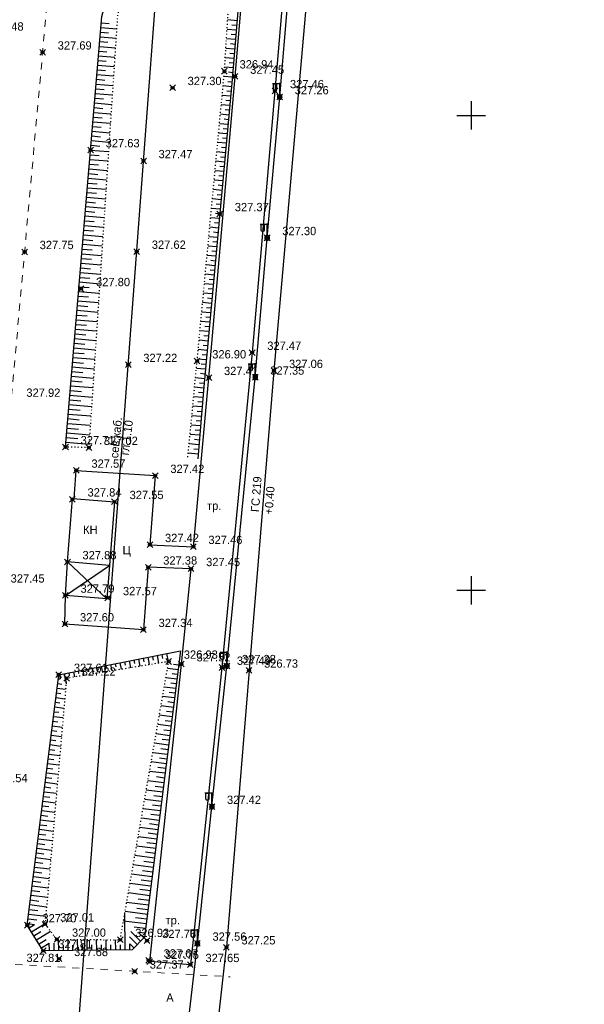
# Model space of a CAD drawing. Header units: metres. Extents: x 705573 to 711566, y 4301675 to 4311183.
# Tile 244 of 256: x 708331 to 708390, y 4310588 to 4310691. Entities that reach past the tile are written whole.
import ezdxf

# ---------------------------------------------------------------- set-up
doc = ezdxf.new("R2010")
doc.units = ezdxf.units.M
doc.header["$LTSCALE"] = 0.5
doc.header["$PDMODE"] = 35
doc.header["$PDSIZE"] = 0.3
for name, pattern in [('Auto_Street_NotBorder_Line_m1', [3, 1.5, -1.5]), ('ДОРОГИ_СТРОЯЩ', [9, 8, -1]), ('Контура низ откосов  Штриховая 0.1-0.5 - - - - - - -', [0.6, 0.1, -0.5])]:
    doc.linetypes.add(name, pattern=pattern)
for name, color, linetype in [('(001) Сетка', 92, 'Continuous'), ('(004) Точки рельефа', 7, 'Continuous'), ('(007) Здания', 7, 'Continuous'), ('(013) Газ', 30, 'ИК_Газопровод -------г--------'), ('(016) Кабель', 1, 'Continuous'), ('(019) Связь', 3, 'ИК_КАБ_СВЯЗИ'), ('(022) Возд. Линии', 7, 'Continuous'), ('(025) Дорога', 7, 'Continuous'), ('(035) Откосы', 7, 'Continuous')]:
    doc.layers.add(name, color=color, linetype=linetype)
doc.layers.add('AUTO#_ROADS_EXIST_L', color=7, linetype='Continuous', lineweight=15, true_color=0x000000)
doc.styles.add('BM-431', font='txt')
doc.styles.add('D-431', font='txt')
doc.styles.add('P-131', font='txt')
doc.styles.get("Standard").update_dxf_attribs({"font": 'times.ttf'})
doc.linetypes.add('GAZ_VOZDUSH', pattern='A,1,-2,["~",Standard,S=3,R=0,X=-1.5,Y=-1.5],-1,10', length=14)
doc.linetypes.add('ИК_Газопровод -------г--------', pattern='A,9,-0.6,["Г",Standard,S=1.2,R=0,X=0,Y=-0.6],-1.2', length=10.8)
doc.linetypes.add('ИК_КАБ_СВЯЗИ', pattern='A,4,["o",Standard,S=0.5,R=0,X=0,Y=-0.125],4,-2', length=10)
doc.linetypes.add('ИК_Э_КАБ_НН', pattern='A,8,-2,["<",Standard,S=1,R=0,X=0,Y=-0.5],8,[">",Standard,S=1,R=0,X=-0.5,Y=-0.5],-2', length=20)

# ---------------------------------------------------------------- blocks, each defined once
blk = doc.blocks.new('f')
at = {"layer": '(022) Возд. Линии'}
for points in [[(0, 0.25), (0, 1.5)], [(0, 1.4), (0.75, 1.4)]]:
    blk.add_lwpolyline(points, dxfattribs=at)
blk.add_lwpolyline([(0.4875, 0.65), (0.4875, 0.65, 0.41421356), (0.65, 0.8125), (0.65, 1.4), (0.325, 1.4), (0.325, 0.8125, 0.41421356)], format="xyb", close=True, dxfattribs=at)
blk.add_circle((0, 0), 0.25, dxfattribs=at)
blk = doc.blocks.new('Setka')
at = {"layer": '(001) Сетка'}
for p, q in [((0, 1.5), (0, -1.5)), ((-1.5, 0), (1.5, 0))]:
    blk.add_line(p, q, dxfattribs=at)

msp = doc.modelspace()

# ---------------------------------------------------------------- linework, layer by layer
at = {"layer": '(007) Здания', "elevation": 327.88}
msp.add_lwpolyline([(708335.94, 4310634.38), (708336.47, 4310641.07), (708340.89, 4310640.72), (708340.36, 4310634.02)], close=True, dxfattribs=at)
msp.add_lwpolyline([(708340.36, 4310634.02), (708340.08, 4310630.51), (708335.72, 4310630.86), (708335.94, 4310634.38)], dxfattribs=at)
at = {"layer": '(007) Здания', "flags": 128}
for points, elevation in [([(708335.94, 4310634.38), (708340.08, 4310630.51)], 327.88), ([(708335.72, 4310630.86), (708340.36, 4310634.02)], 327.79)]:
    msp.add_lwpolyline(points, dxfattribs=dict(at, elevation=elevation))
at = {"layer": '(013) Газ', "linetype": 'GAZ_VOZDUSH', "flags": 128}
for points, elevation in [([(708376.83, 4310867.9), (708372.18, 4310816.33), (708369.11, 4310779.51), (708366.43, 4310752.96), (708363.77, 4310723.79), (708357.68, 4310654.51), (708355.06, 4310622.97), (708352.68, 4310593.82)], 326.86), ([(708293.17, 4309888.33), (708293.43, 4309892.82), (708297.72, 4309952.74), (708299.67, 4309975.35), (708302.24, 4310005.24), (708309.53, 4310099.74), (708316.08, 4310172.22), (708316.82, 4310184.22), (708322.06, 4310238.18), (708325.31, 4310270.62), (708325.82, 4310282.59), (708330.36, 4310335.87), (708333.8, 4310369.81), (708336.8, 4310397.69), (708339.73, 4310444.65), (708351.36, 4310581.81), (708352.68, 4310593.82)], 325.11)]:
    msp.add_lwpolyline(points, dxfattribs=dict(at, elevation=elevation))
at = {"layer": '(016) Кабель', "linetype": 'ИК_Э_КАБ_НН', "elevation": 326.89, "flags": 128}
msp.add_lwpolyline([(708249.98, 4309448.25), (708250.82, 4309461.23), (708251.56, 4309472.59), (708252.37, 4309485.22), (708253.05, 4309496.01), (708253.79, 4309508.81), (708254.64, 4309521.64), (708255.64, 4309538.1), (708256.6, 4309553.52), (708257.47, 4309567.87), (708258.35, 4309582.75), (708259.41, 4309598.84), (708260.34, 4309614.66), (708261.4, 4309630.44), (708264.54, 4309650.76), (708266.18, 4309665.81), (708267.36, 4309680.25), (708268.37, 4309695.79), (708269.84, 4309708.97), (708271.83, 4309722.11), (708273.67, 4309736.3), (708275.51, 4309750.06), (708277.38, 4309764.17), (708281.75, 4309793.37), (708283.6, 4309807.83), (708285.41, 4309822.08), (708287.07, 4309840.64), (708288.45, 4309855.73), (708289.84, 4309870.63), (708291.18, 4309885.31), (708292.54, 4309900.56), (708294.03, 4309916.06), (708295.51, 4309930.43), (708296.08, 4309944.84), (708297.37, 4309960.08), (708298.66, 4309975.43), (708299.85, 4309990.43), (708301.08, 4310005.49), (708302.33, 4310020.38), (708303.54, 4310035.46), (708306.01, 4310065.8), (708308.44, 4310096.04), (708310.93, 4310126.29), (708314.82, 4310172.2), (708316.07, 4310188.57), (708317.42, 4310204.65), (708318.74, 4310219.74), (708320, 4310234.38), (708321.35, 4310251.4), (708322.65, 4310267.03), (708323.92, 4310281.67), (708325.2, 4310294.86), (708326.52, 4310309.66), (708327.98, 4310325.44), (708329.16, 4310339.64), (708330.36, 4310354.66), (708331.56, 4310369.68), (708332.68, 4310383.86), (708333.9, 4310399.49), (708335.11, 4310414.63), (708336.22, 4310429.52), (708337.47, 4310444.6), (708338.55, 4310458.92), (708339.66, 4310474.15), (708340.94, 4310489.46), (708342.08, 4310504.5), (708343.18, 4310519.21), (708344.31, 4310533.97), (708345.45, 4310549.01), (708346.64, 4310563.7), (708347.81, 4310578.67), (708349.63, 4310594.21), (708351.15, 4310608.62), (708352.72, 4310623.44), (708355.71, 4310653.82), (708356.97, 4310668.51), (708358.29, 4310683.34), (708359.52, 4310698.1), (708360.79, 4310713.24), (708362.12, 4310728.19), (708363.03, 4310739.63), (708364.29, 4310753.04), (708365.8, 4310768.68), (708367.15, 4310784.56), (708368.42, 4310800.66), (708369.71, 4310816.35), (708373.89, 4310867.76)], dxfattribs=at)
at = {"layer": '(019) Связь', "elevation": 325.73, "flags": 128}
msp.add_lwpolyline([(708153.01, 4308571.82), (708156.99, 4308609.51), (708156.99, 4308609.51), (708174.15, 4308666.96), (708174.32, 4308670.73), (708195.36, 4308919.93), (708204.07, 4309029.86), (708218.91, 4309205.25), (708226.16, 4309224.91), (708236.6, 4309425.45), (708237.56, 4309445.94), (708241.53, 4309518.71), (708251.54, 4309611.08), (708253.16, 4309631.29), (708257.43, 4309700.42), (708258.88, 4309712.26), (708269.33, 4309836.62), (708270.39, 4309849.38), (708278.27, 4309932.28), (708280.62, 4309944.7), (708295.32, 4310108.26), (708303.77, 4310173.62), (708303.35, 4310191.01), (708305.19, 4310238.89), (708306.7, 4310249.89), (708308.61, 4310273.09), (708309.89, 4310281.81), (708320.55, 4310401.57), (708321.59, 4310412.94), (708336.89, 4310582.46), (708345.29, 4310694.49), (708346.98, 4310695.56), (708355.08, 4310696.93), (708358.13, 4310696.44)], dxfattribs=at)
at = {"layer": '(025) Дорога', "elevation": 327.42, "flags": 128}
msp.add_lwpolyline([(708336.63, 4310641.06), (708336.87, 4310644.02), (708345.18, 4310643.47), (708344.62, 4310636.19), (708349.2, 4310635.98), (708350.83, 4310653.78), (708353.59, 4310685.5), (708356.02, 4310713.81), (708358.43, 4310741.63), (708362.67, 4310741.36), (708360.32, 4310713.56), (708357.78, 4310683.98), (708355.39, 4310656.43), (708352.2, 4310623.27), (708348.88, 4310591.97), (708344.61, 4310592.3), (708347.94, 4310623.63), (708348.95, 4310633.66), (708344.44, 4310633.82), (708343.94, 4310627.25), (708335.67, 4310627.84), (708335.72, 4310630.86)], dxfattribs=at)
at = {"layer": '(035) Откосы'}
for p, q in [((708339.51, 4310691.15, 327.71), (708340.33, 4310691.08, 327.71)), ((708353.8, 4310691.36), (708352.81, 4310691.45)), ((708339.42, 4310690.16, 327.71), (708340.25, 4310690.09, 327.71)), ((708339.46, 4310690.66, 327.71), (708341.12, 4310690.52, 327.71)), ((708353.71, 4310690.37), (708352.74, 4310690.45)), ((708353.75, 4310690.87), (708353.26, 4310690.91)), ((708339.34, 4310689.17, 327.71), (708340.18, 4310689.1, 327.71)), ((708339.38, 4310689.66, 327.71), (708341.05, 4310689.52, 327.71)), ((708353.63, 4310689.38), (708352.68, 4310689.46)), ((708353.67, 4310689.87), (708353.19, 4310689.91)), ((708339.25, 4310688.17, 327.71), (708340.1, 4310688.1, 327.71)), ((708339.3, 4310688.67, 327.71), (708340.99, 4310688.53, 327.71)), ((708353.55, 4310688.39), (708352.62, 4310688.46)), ((708353.59, 4310688.88), (708353.12, 4310688.92)), ((708339.17, 4310687.18, 327.71), (708340.03, 4310687.11, 327.71)), ((708339.21, 4310687.68, 327.71), (708340.92, 4310687.53, 327.71)), ((708353.47, 4310687.39), (708352.56, 4310687.47)), ((708353.51, 4310687.89), (708353.05, 4310687.93)), ((708339.09, 4310686.19, 327.71), (708339.95, 4310686.12, 327.71)), ((708339.13, 4310686.69, 327.71), (708340.85, 4310686.54, 327.71)), ((708353.38, 4310686.4), (708352.5, 4310686.47)), ((708353.34, 4310685.9), (708352.9, 4310685.94)), ((708353.42, 4310686.9), (708352.98, 4310686.93)), ((708339, 4310685.2, 327.71), (708339.88, 4310685.12, 327.71)), ((708339.04, 4310685.69, 327.71), (708340.79, 4310685.55, 327.71)), ((708353.3, 4310685.41), (708352.42, 4310685.48)), ((708353.26, 4310684.91), (708352.81, 4310684.95)), ((708338.92, 4310684.2, 327.71), (708339.8, 4310684.13, 327.71)), ((708338.96, 4310684.7, 327.71), (708340.72, 4310684.55, 327.71)), ((708353.21, 4310684.42), (708352.32, 4310684.5)), ((708353.17, 4310683.92), (708352.72, 4310683.96)), ((708338.84, 4310683.21, 327.71), (708339.73, 4310683.14, 327.71)), ((708338.88, 4310683.71, 327.71), (708340.66, 4310683.56, 327.71)), ((708353.12, 4310683.42), (708352.23, 4310683.51)), ((708353.08, 4310682.93), (708352.63, 4310682.97)), ((708338.75, 4310682.22, 327.71), (708339.65, 4310682.14, 327.71)), ((708338.79, 4310682.72, 327.71), (708340.59, 4310682.56, 327.71)), ((708353.03, 4310682.43), (708352.14, 4310682.52)), ((708352.98, 4310681.94), (708352.54, 4310681.98)), ((708338.67, 4310681.23, 327.71), (708339.58, 4310681.15, 327.71)), ((708338.71, 4310681.72, 327.71), (708340.52, 4310681.57, 327.71)), ((708352.94, 4310681.44), (708352.04, 4310681.52)), ((708352.89, 4310680.95), (708352.44, 4310680.99)), ((708338.54, 4310679.74, 327.71), (708340.39, 4310679.58, 327.71)), ((708338.58, 4310680.23, 327.71), (708339.5, 4310680.16, 327.71)), ((708338.63, 4310680.73, 327.71), (708340.46, 4310680.58, 327.71)), ((708352.85, 4310680.45), (708351.95, 4310680.53)), ((708352.8, 4310679.95), (708352.35, 4310680)), ((708338.46, 4310678.75, 327.71), (708340.33, 4310678.59, 327.71)), ((708338.5, 4310679.24, 327.71), (708339.43, 4310679.16, 327.71)), ((708352.75, 4310679.46), (708351.86, 4310679.54)), ((708352.71, 4310678.96), (708352.26, 4310679)), ((708338.37, 4310677.75, 327.71), (708340.26, 4310677.59, 327.71)), ((708338.42, 4310678.25, 327.71), (708339.35, 4310678.17, 327.71)), ((708352.66, 4310678.47), (708351.76, 4310678.55)), ((708352.62, 4310677.97), (708352.17, 4310678.01)), ((708338.29, 4310676.76, 327.71), (708340.19, 4310676.6, 327.71)), ((708338.33, 4310677.26, 327.71), (708339.28, 4310677.18, 327.71)), ((708352.57, 4310677.47), (708351.67, 4310677.56)), ((708352.52, 4310676.98), (708352.07, 4310677.02)), ((708338.21, 4310675.77, 327.71), (708340.13, 4310675.61, 327.71)), ((708338.25, 4310676.26, 327.71), (708339.2, 4310676.18, 327.71)), ((708352.39, 4310675.49), (708351.48, 4310675.57)), ((708352.48, 4310676.48), (708351.58, 4310676.57)), ((708352.43, 4310675.99), (708351.98, 4310676.03)), ((708338.12, 4310674.78, 327.71), (708340.06, 4310674.61, 327.71)), ((708338.16, 4310675.27, 327.71), (708339.13, 4310675.19, 327.71)), ((708352.29, 4310674.5), (708351.39, 4310674.58)), ((708352.34, 4310675), (708351.89, 4310675.04)), ((708338.04, 4310673.78, 327.71), (708340, 4310673.62, 327.71)), ((708338.08, 4310674.28, 327.71), (708339.05, 4310674.2, 327.71)), ((708352.2, 4310673.51), (708351.3, 4310673.59)), ((708352.25, 4310674), (708351.8, 4310674.05)), ((708337.96, 4310672.79, 327.71), (708339.93, 4310672.62, 327.71)), ((708338, 4310673.29, 327.71), (708338.98, 4310673.2, 327.71)), ((708352.11, 4310672.52), (708351.2, 4310672.6)), ((708352.16, 4310673.01), (708351.7, 4310673.05)), ((708337.87, 4310671.8, 327.71), (708339.86, 4310671.63, 327.71)), ((708337.91, 4310672.29, 327.71), (708338.9, 4310672.21, 327.71)), ((708352.02, 4310671.52), (708351.11, 4310671.61)), ((708352.06, 4310672.02), (708351.61, 4310672.06)), ((708337.79, 4310670.81, 327.71), (708339.8, 4310670.64, 327.71)), ((708337.83, 4310671.3, 327.71), (708338.83, 4310671.22, 327.71)), ((708351.92, 4310670.53), (708351.02, 4310670.62)), ((708351.97, 4310671.03), (708351.52, 4310671.07)), ((708337.7, 4310669.81, 327.71), (708339.73, 4310669.64, 327.71)), ((708337.75, 4310670.31, 327.71), (708338.75, 4310670.22, 327.71)), ((708351.83, 4310669.54), (708350.92, 4310669.63)), ((708351.88, 4310670.04), (708351.42, 4310670.08)), ((708337.58, 4310668.32, 327.71), (708338.61, 4310668.24, 327.71)), ((708337.62, 4310668.82, 327.71), (708339.66, 4310668.65, 327.71)), ((708337.66, 4310669.32, 327.71), (708338.68, 4310669.23, 327.71)), ((708351.74, 4310668.55), (708350.83, 4310668.63)), ((708351.79, 4310669.04), (708351.33, 4310669.09)), ((708337.49, 4310667.33, 327.71), (708338.53, 4310667.24, 327.71)), ((708337.54, 4310667.83, 327.71), (708339.6, 4310667.65, 327.71)), ((708351.65, 4310667.56), (708350.74, 4310667.64)), ((708351.69, 4310668.05), (708351.24, 4310668.1)), ((708337.41, 4310666.34, 327.71), (708338.46, 4310666.25, 327.71)), ((708337.45, 4310666.84, 327.71), (708339.53, 4310666.66, 327.71)), ((708351.56, 4310666.57), (708350.64, 4310666.65)), ((708351.6, 4310667.06), (708351.15, 4310667.1)), ((708337.33, 4310665.35, 327.71), (708338.38, 4310665.26, 327.71)), ((708337.37, 4310665.84, 327.71), (708339.47, 4310665.67, 327.71)), ((708351.46, 4310665.57), (708350.55, 4310665.66)), ((708351.51, 4310666.07), (708351.05, 4310666.11)), ((708337.24, 4310664.35, 327.71), (708338.31, 4310664.26, 327.71)), ((708337.29, 4310664.85, 327.71), (708339.4, 4310664.67, 327.71)), ((708351.37, 4310664.58), (708350.46, 4310664.67)), ((708351.42, 4310665.08), (708350.96, 4310665.12)), ((708337.16, 4310663.36, 327.71), (708338.23, 4310663.27, 327.71)), ((708337.2, 4310663.86, 327.71), (708339.33, 4310663.68, 327.71)), ((708351.28, 4310663.59), (708350.36, 4310663.68)), ((708351.23, 4310663.09), (708350.77, 4310663.14)), ((708351.33, 4310664.09), (708350.87, 4310664.13)), ((708337.08, 4310662.37, 327.71), (708338.16, 4310662.28, 327.71)), ((708337.12, 4310662.87, 327.71), (708339.27, 4310662.68, 327.71)), ((708351.19, 4310662.6), (708350.27, 4310662.68)), ((708351.14, 4310662.1), (708350.68, 4310662.15)), ((708336.99, 4310661.38, 327.71), (708338.08, 4310661.28, 327.71)), ((708337.03, 4310661.87, 327.71), (708339.2, 4310661.69, 327.71)), ((708351.1, 4310661.61), (708350.17, 4310661.69)), ((708351.05, 4310661.11), (708350.59, 4310661.15)), ((708336.91, 4310660.38, 327.71), (708338.01, 4310660.29, 327.71)), ((708336.95, 4310660.88, 327.71), (708339.14, 4310660.7, 327.71)), ((708351, 4310660.62), (708350.08, 4310660.7)), ((708350.96, 4310660.12), (708350.5, 4310660.16)), ((708336.82, 4310659.39, 327.71), (708337.93, 4310659.3, 327.71)), ((708336.87, 4310659.89, 327.71), (708339.07, 4310659.7, 327.71)), ((708350.91, 4310659.62), (708349.99, 4310659.71)), ((708350.87, 4310659.13), (708350.4, 4310659.17)), ((708336.74, 4310658.4, 327.71), (708337.86, 4310658.3, 327.71)), ((708336.78, 4310658.89, 327.71), (708339, 4310658.71, 327.71)), ((708350.82, 4310658.63), (708349.89, 4310658.72)), ((708350.77, 4310658.14), (708350.31, 4310658.18)), ((708336.61, 4310656.91, 327.71), (708338.87, 4310656.72, 327.71)), ((708336.66, 4310657.41, 327.71), (708337.78, 4310657.31, 327.71)), ((708336.7, 4310657.9, 327.71), (708338.94, 4310657.71, 327.71)), ((708350.73, 4310657.64), (708349.8, 4310657.73)), ((708350.68, 4310657.14), (708350.22, 4310657.19)), ((708336.53, 4310655.92, 327.71), (708338.81, 4310655.73, 327.71)), ((708336.57, 4310656.41, 327.71), (708337.71, 4310656.32, 327.71)), ((708350.64, 4310656.65), (708349.71, 4310656.74)), ((708350.59, 4310656.15), (708350.13, 4310656.2)), ((708336.45, 4310654.92, 327.71), (708338.74, 4310654.73, 327.71)), ((708336.49, 4310655.42, 327.71), (708337.63, 4310655.32, 327.71)), ((708350.54, 4310655.66), (708349.61, 4310655.74)), ((708350.5, 4310655.16), (708350.03, 4310655.2)), ((708336.36, 4310653.93, 327.71), (708338.67, 4310653.74, 327.71)), ((708336.41, 4310654.43, 327.71), (708337.56, 4310654.33, 327.71)), ((708350.45, 4310654.67), (708349.52, 4310654.75)), ((708350.41, 4310654.17), (708349.94, 4310654.21)), ((708336.28, 4310652.94, 327.71), (708338.61, 4310652.74, 327.71)), ((708336.32, 4310653.44, 327.71), (708337.48, 4310653.34, 327.71)), ((708350.27, 4310652.68), (708349.33, 4310652.77)), ((708350.36, 4310653.67), (708349.42, 4310653.76)), ((708350.31, 4310653.18), (708349.84, 4310653.22)), ((708336.2, 4310651.95, 327.71), (708338.54, 4310651.75, 327.71)), ((708336.24, 4310652.44, 327.71), (708337.41, 4310652.34, 327.71)), ((708350.19, 4310651.69), (708349.23, 4310651.77)), ((708350.23, 4310652.19), (708349.75, 4310652.22)), ((708336.11, 4310650.95, 327.71), (708338.48, 4310650.75, 327.71)), ((708336.15, 4310651.45, 327.71), (708337.33, 4310651.35, 327.71)), ((708350.11, 4310650.7), (708349.14, 4310650.77)), ((708350.15, 4310651.19), (708349.67, 4310651.23)), ((708336.03, 4310649.96, 327.71), (708338.41, 4310649.76, 327.71)), ((708336.07, 4310650.46, 327.71), (708337.26, 4310650.36, 327.71)), ((708350.03, 4310649.7), (708349.04, 4310649.78)), ((708350.07, 4310650.2), (708349.58, 4310650.24)), ((708335.94, 4310648.97, 327.71), (708338.34, 4310648.77, 327.71)), ((708335.99, 4310649.47, 327.71), (708337.18, 4310649.36, 327.71)), ((708349.95, 4310648.71), (708348.95, 4310648.79)), ((708349.99, 4310649.21), (708349.49, 4310649.25)), ((708335.86, 4310647.98, 327.71), (708338.28, 4310647.77, 327.71)), ((708335.9, 4310648.47, 327.71), (708337.11, 4310648.37, 327.71)), ((708349.87, 4310647.72), (708348.85, 4310647.8)), ((708349.91, 4310648.21), (708349.4, 4310648.25)), ((708335.78, 4310646.98, 327.71), (708338.21, 4310646.78, 327.71)), ((708335.82, 4310647.48, 327.71), (708337.03, 4310647.38, 327.71)), ((708349.79, 4310646.73), (708348.76, 4310646.81)), ((708349.83, 4310647.22), (708349.32, 4310647.26)), ((708349.71, 4310645.73), (708348.66, 4310645.82)), ((708349.75, 4310646.23), (708349.23, 4310646.27)), ((708341.46, 4310623.77), (708341.6, 4310623.08)), ((708341.95, 4310623.86), (708342.02, 4310623.51)), ((708342.44, 4310623.96), (708342.58, 4310623.24)), ((708342.93, 4310624.06), (708343, 4310623.69)), ((708343.42, 4310624.15), (708343.57, 4310623.4)), ((708343.91, 4310624.25), (708343.99, 4310623.87)), ((708344.4, 4310624.34), (708344.55, 4310623.57)), ((708344.89, 4310624.44), (708344.97, 4310624.04)), ((708345.38, 4310624.53), (708345.54, 4310623.73)), ((708345.87, 4310624.63), (708345.95, 4310624.22)), ((708346.36, 4310624.73), (708346.53, 4310623.89)), ((708336.07, 4310622.72), (708336.12, 4310622.45)), ((708336.56, 4310622.81), (708336.67, 4310622.27)), ((708337.05, 4310622.91), (708337.1, 4310622.63)), ((708337.54, 4310623), (708337.65, 4310622.43)), ((708338.03, 4310623.1), (708338.09, 4310622.8)), ((708338.52, 4310623.19), (708338.64, 4310622.59)), ((708339.01, 4310623.29), (708339.07, 4310622.98)), ((708339.5, 4310623.39), (708339.62, 4310622.75)), ((708339.99, 4310623.48), (708340.05, 4310623.16)), ((708340.48, 4310623.58), (708340.61, 4310622.92)), ((708340.97, 4310623.67), (708341.04, 4310623.34)), ((708347.59, 4310623.03), (708346.47, 4310623.17)), ((708347.65, 4310623.53), (708347.1, 4310623.6)), ((708334.97, 4310622.08), (708335.18, 4310622.06)), ((708335.09, 4310622.52), (708335.18, 4310622.06)), ((708335.58, 4310622.62), (708335.79, 4310621.55)), ((708347.46, 4310622.04), (708346.3, 4310622.19)), ((708347.52, 4310622.54), (708346.96, 4310622.61)), ((708334.84, 4310621.09), (708335.74, 4310620.98)), ((708334.91, 4310621.59), (708335.34, 4310621.53)), ((708347.34, 4310621.05), (708346.13, 4310621.2)), ((708347.28, 4310620.55), (708346.66, 4310620.63)), ((708347.4, 4310621.54), (708346.81, 4310621.62)), ((708334.66, 4310619.61), (708335.13, 4310619.55)), ((708334.72, 4310620.1), (708335.65, 4310619.98)), ((708334.78, 4310620.6), (708335.24, 4310620.54)), ((708347.21, 4310620.06), (708345.96, 4310620.22)), ((708347.15, 4310619.56), (708346.51, 4310619.64)), ((708334.53, 4310618.61), (708335.03, 4310618.55)), ((708334.6, 4310619.11), (708335.57, 4310618.99)), ((708347.09, 4310619.07), (708345.79, 4310619.23)), ((708347.03, 4310618.57), (708346.36, 4310618.65)), ((708334.41, 4310617.62), (708334.92, 4310617.56)), ((708334.47, 4310618.12), (708335.48, 4310617.99)), ((708346.96, 4310618.08), (708345.61, 4310618.25)), ((708346.9, 4310617.58), (708346.21, 4310617.67)), ((708334.28, 4310616.63), (708334.82, 4310616.57)), ((708334.35, 4310617.13), (708335.39, 4310617)), ((708346.84, 4310617.08), (708345.44, 4310617.26)), ((708346.78, 4310616.59), (708346.07, 4310616.68)), ((708334.16, 4310615.64), (708334.71, 4310615.57)), ((708334.22, 4310616.14), (708335.3, 4310616)), ((708346.72, 4310616.09), (708345.27, 4310616.27)), ((708346.65, 4310615.6), (708345.92, 4310615.69)), ((708334.04, 4310614.65), (708334.61, 4310614.58)), ((708334.1, 4310615.15), (708335.22, 4310615)), ((708346.59, 4310615.1), (708345.1, 4310615.29)), ((708346.53, 4310614.61), (708345.77, 4310614.7)), ((708333.91, 4310613.66), (708334.5, 4310613.58)), ((708333.97, 4310614.15), (708335.13, 4310614.01)), ((708346.47, 4310614.11), (708344.93, 4310614.3)), ((708346.41, 4310613.62), (708345.62, 4310613.71)), ((708333.79, 4310612.67), (708334.39, 4310612.59)), ((708333.85, 4310613.16), (708335.04, 4310613.01)), ((708346.22, 4310612.13), (708344.58, 4310612.33)), ((708346.34, 4310613.12), (708344.75, 4310613.32)), ((708346.28, 4310612.62), (708345.47, 4310612.73)), ((708333.66, 4310611.68), (708334.29, 4310611.6)), ((708333.73, 4310612.17), (708334.96, 4310612.02)), ((708346.09, 4310611.14), (708344.41, 4310611.35)), ((708346.16, 4310611.63), (708345.33, 4310611.74)), ((708333.54, 4310610.69), (708334.18, 4310610.6)), ((708333.6, 4310611.18), (708334.87, 4310611.02)), ((708345.97, 4310610.15), (708344.24, 4310610.36)), ((708346.03, 4310610.64), (708345.18, 4310610.75)), ((708333.41, 4310609.69), (708334.08, 4310609.61)), ((708333.48, 4310610.19), (708334.78, 4310610.03)), ((708345.85, 4310609.16), (708344.07, 4310609.38)), ((708345.91, 4310609.65), (708345.03, 4310609.76)), ((708333.23, 4310608.21), (708334.61, 4310608.03)), ((708333.29, 4310608.7), (708333.97, 4310608.62)), ((708333.35, 4310609.2), (708334.7, 4310609.03)), ((708345.72, 4310608.16), (708343.89, 4310608.39)), ((708345.78, 4310608.66), (708344.88, 4310608.77)), ((708333.1, 4310607.22), (708334.52, 4310607.04)), ((708333.17, 4310607.71), (708333.87, 4310607.62)), ((708345.6, 4310607.17), (708343.72, 4310607.41)), ((708345.66, 4310607.67), (708344.73, 4310607.79)), ((708332.98, 4310606.23), (708334.44, 4310606.04)), ((708333.04, 4310606.72), (708333.76, 4310606.63)), ((708345.47, 4310606.18), (708343.55, 4310606.42)), ((708345.54, 4310606.68), (708344.59, 4310606.8)), ((708332.85, 4310605.23), (708334.35, 4310605.05)), ((708332.92, 4310605.73), (708333.66, 4310605.64)), ((708345.35, 4310605.19), (708343.38, 4310605.44)), ((708345.41, 4310605.69), (708344.44, 4310605.81)), ((708332.73, 4310604.24), (708334.26, 4310604.05)), ((708332.79, 4310604.74), (708333.55, 4310604.64)), ((708345.23, 4310604.2), (708343.21, 4310604.45)), ((708345.29, 4310604.7), (708344.29, 4310604.82)), ((708332.61, 4310603.25), (708334.18, 4310603.05)), ((708332.67, 4310603.75), (708333.44, 4310603.65)), ((708345.1, 4310603.21), (708343.03, 4310603.47)), ((708345.16, 4310603.7), (708344.14, 4310603.83)), ((708332.48, 4310602.26), (708334.09, 4310602.06)), ((708332.54, 4310602.76), (708333.34, 4310602.66)), ((708344.98, 4310602.22), (708342.86, 4310602.48)), ((708345.04, 4310602.71), (708343.99, 4310602.84)), ((708332.36, 4310601.27), (708334, 4310601.06)), ((708332.42, 4310601.77), (708333.23, 4310601.66)), ((708344.85, 4310601.23), (708342.69, 4310601.5)), ((708344.91, 4310601.72), (708343.85, 4310601.86)), ((708332.23, 4310600.28), (708333.92, 4310600.07)), ((708332.29, 4310600.77), (708333.13, 4310600.67)), ((708344.73, 4310600.24), (708342.52, 4310600.51)), ((708344.79, 4310600.73), (708343.7, 4310600.87)), ((708332.11, 4310599.29), (708333.83, 4310599.07)), ((708332.17, 4310599.78), (708333.02, 4310599.68)), ((708344.6, 4310599.24), (708342.35, 4310599.53)), ((708344.54, 4310598.75), (708343.4, 4310598.89)), ((708344.67, 4310599.74), (708343.55, 4310599.88)), ((708331.98, 4310598.3), (708333.74, 4310598.08)), ((708332.05, 4310598.79), (708332.92, 4310598.68)), ((708344.48, 4310598.25), (708342.17, 4310598.54)), ((708344.42, 4310597.76), (708343.25, 4310597.9)), ((708331.8, 4310596.81), (708332.71, 4310596.7)), ((708331.86, 4310597.31), (708333.66, 4310597.08)), ((708331.92, 4310597.8), (708332.81, 4310597.69)), ((708342.02, 4310593.54), (708341.97, 4310597.38)), ((708344.36, 4310597.26), (708342, 4310597.56)), ((708344.29, 4310596.77), (708343.1, 4310596.92)), ((708331.73, 4310596.31), (708332.46, 4310596.22)), ((708331.89, 4310595.87), (708332.46, 4310596.22)), ((708332.15, 4310595.44), (708333.59, 4310596.33)), ((708344.23, 4310596.27), (708341.83, 4310596.57)), ((708344.17, 4310595.78), (708342.96, 4310595.93)), ((708332.41, 4310595.02), (708333.13, 4310595.46)), ((708332.67, 4310594.59), (708334.15, 4310595.51)), ((708343.28, 4310594.1), (708342.48, 4310594.9)), ((708343.64, 4310594.46), (708342.61, 4310595.47)), ((708344.11, 4310595.28), (708343.43, 4310595.37)), ((708343.99, 4310594.81), (708343.43, 4310595.37)), ((708332.94, 4310594.17), (708333.7, 4310594.64)), ((708333.2, 4310593.74), (708334.02, 4310594.25)), ((708334.03, 4310593.44), (708334.02, 4310594.25)), ((708334.53, 4310593.45), (708334.52, 4310594.25)), ((708335.03, 4310593.46), (708335.01, 4310594.64)), ((708335.53, 4310593.46), (708335.52, 4310594.05)), ((708336.02, 4310593.47), (708336.01, 4310594.64)), ((708336.52, 4310593.47), (708336.52, 4310594.05)), ((708337.02, 4310593.48), (708337.01, 4310594.63)), ((708337.52, 4310593.49), (708337.52, 4310594.06)), ((708338.02, 4310593.49), (708338.01, 4310594.62)), ((708338.52, 4310593.5), (708338.51, 4310594.06)), ((708339.02, 4310593.5), (708339.01, 4310594.62)), ((708339.52, 4310593.51), (708339.51, 4310594.06)), ((708340.02, 4310593.52), (708340.01, 4310594.61)), ((708340.52, 4310593.52), (708340.51, 4310594.07)), ((708341.02, 4310593.53), (708341.01, 4310594.61)), ((708341.52, 4310593.54), (708341.51, 4310594.07)), ((708342.93, 4310593.75), (708342.51, 4310594.16)), ((708342.52, 4310593.55), (708342.51, 4310594.16))]:
    msp.add_line(p, q, dxfattribs=at)
at = {"layer": '(035) Откосы', "elevation": 327.71, "flags": 128}
msp.add_lwpolyline([(708335.73, 4310646.49), (708339.56, 4310691.82), (708342.78, 4310703.54), (708342.67, 4310729.56)], dxfattribs=at)
at = {"layer": '(035) Откосы', "linetype": 'Контура низ откосов  Штриховая 0.1-0.5 - - - - - - -'}
for points, elevation in [([(708342.67, 4310729.56), (708343.83, 4310729.51), (708344.01, 4310703.17), (708341.21, 4310691.97), (708338.19, 4310646.42), (708335.73, 4310646.49)], 327.71), ([(708346.6, 4310623.9), (708335.84, 4310622.13), (708333.58, 4310596.24), (708334.82, 4310594.64), (708341.49, 4310594.6), (708346.6, 4310623.9)], 326.93)]:
    msp.add_lwpolyline(points, dxfattribs=dict(at, elevation=elevation))
msp.add_lwpolyline([(708348.62, 4310645.43), (708349.59, 4310655.53), (708352.47, 4310686.06), (708354.22, 4310714.18), (708355.28, 4310730.18)], dxfattribs=at)
at = {"layer": '(035) Откосы', "flags": 128}
for points in [[(708357.16, 4310730.06), (708357.16, 4310730.06), (708355.46, 4310711.34), (708353.25, 4310684.78), (708350.25, 4310652.45), (708349.67, 4310645.24)], [(708347.83, 4310625.01), (708344.06, 4310594.89), (708342.74, 4310593.55), (708333.39, 4310593.44), (708331.71, 4310596.14), (708335.02, 4310622.51), (708347.83, 4310625.01)]]:
    msp.add_lwpolyline(points, dxfattribs=at)
at = {"color": 0, "linetype": 'ByBlock', "lineweight": -2, "transparency": 16777216}
for p in [(708333.32, 4310688.05, 327.69), (708352.47, 4310686.06, 326.94), (708353.59, 4310685.5, 327.45), (708347.01, 4310684.31, 327.3), (708357.78, 4310683.98, 327.46), (708358.29, 4310683.34, 327.26), (708338.37, 4310677.75, 327.63), (708343.95, 4310676.61, 327.47), (708351.97, 4310671.03, 327.37), (708356.97, 4310668.51, 327.3), (708331.43, 4310667.03, 327.75), (708343.23, 4310667.06, 327.62), (708337.37, 4310663.14, 327.8), (708355.39, 4310656.43, 327.47), (708342.34, 4310655.15, 327.22), (708349.59, 4310655.53, 326.9), (708350.83, 4310653.78, 327.41), (708355.71, 4310653.82, 327.35), (708357.68, 4310654.51, 327.06), (708335.73, 4310646.49, 327.71), (708338.19, 4310646.42, 327.02), (708336.87, 4310644.02, 327.57), (708345.18, 4310643.47, 327.42), (708336.46, 4310640.98, 327.84), (708340.89, 4310640.72, 327.55), (708344.62, 4310636.19, 327.42), (708349.2, 4310635.98, 327.46), (708335.94, 4310634.38, 327.88), (708344.44, 4310633.82, 327.38), (708348.95, 4310633.66, 327.45), (708335.72, 4310630.86, 327.79), (708340.19, 4310630.6, 327.57), (708335.67, 4310627.84, 327.6), (708343.94, 4310627.25, 327.33), (708346.6, 4310623.9, 326.93), (708347.94, 4310623.63, 327.52), (708352.72, 4310623.44, 327.27), (708335.02, 4310622.51, 327.61), (708352.2, 4310623.27, 327.49), (708355.06, 4310622.97, 326.73), (708335.84, 4310622.13, 327.22), (708351.15, 4310608.62, 327.42), (708331.71, 4310596.14, 327.69), (708333.58, 4310596.24, 327.01), (708334.82, 4310594.64, 327), (708341.49, 4310594.6, 326.93), (708344.32, 4310594.5, 327.76), (708333.39, 4310593.44, 327.81), (708349.63, 4310594.21, 327.56), (708352.68, 4310593.82, 327.25), (708335.05, 4310592.6, 327.68), (708344.48, 4310592.45, 327.67), (708344.61, 4310592.3, 327.75), (708348.88, 4310591.97, 327.65), (708343.01, 4310591.28, 327.37)]:
    msp.add_point(p, dxfattribs=at)
at = {"layer": 'AUTO#_ROADS_EXIST_L', "linetype": 'Auto_Street_NotBorder_Line_m1', "lineweight": 15, "flags": 128}
msp.add_lwpolyline([(708390.37, 4310740.48), (708352.99, 4310742.12), (708346.3, 4310741.98), (708341.95, 4310740.2), (708337.33, 4310732.52), (708330.02, 4310651.49), (708325.14, 4310594.03), (708329.91, 4310592.04), (708353.07, 4310590.7)], dxfattribs=at)

# ---------------------------------------------------------------- block references
at = {"layer": '(001) Сетка'}
for p in [(708378.46, 4310681.4), (708378.46, 4310631.4)]:
    msp.add_blockref('Setka', p, dxfattribs=at)
at = {"layer": '(022) Возд. Линии', "xscale": -1}
for p in [(708358.29, 4310683.34, 326.89), (708356.97, 4310668.51, 326.89), (708355.71, 4310653.82, 326.89), (708352.72, 4310623.44, 326.89), (708351.15, 4310608.62, 326.89), (708349.63, 4310594.21, 326.89)]:
    msp.add_blockref('f', p, dxfattribs=at)

# ---------------------------------------------------------------- texts
at = {"layer": '(004) Точки рельефа', "style": 'D-431'}
for s, p in [('327.48', (708327.74, 4310690.33, 327.48)), ('327.69', (708334.91, 4310688.33, 327.69)), ('326.94', (708354.06, 4310686.34, 326.94)), ('327.45', (708355.18, 4310685.78, 327.45)), ('327.30', (708348.59, 4310684.59, 327.3)), ('327.46', (708359.37, 4310684.26, 327.46)), ('327.26', (708359.87, 4310683.62, 327.26)), ('327.63', (708339.96, 4310678.04, 327.63)), ('327.47', (708345.53, 4310676.89, 327.47)), ('327.37', (708353.56, 4310671.31, 327.37)), ('327.30', (708358.56, 4310668.79, 327.3)), ('327.75', (708333.01, 4310667.32, 327.75)), ('327.62', (708344.82, 4310667.35, 327.62)), ('327.80', (708338.95, 4310663.42, 327.8)), ('327.47', (708356.98, 4310656.71, 327.47)), ('327.22', (708343.92, 4310655.43, 327.22)), ('326.90', (708351.18, 4310655.81, 326.9)), ('327.41', (708352.42, 4310654.06, 327.41)), ('327.35', (708357.3, 4310654.1, 327.35)), ('327.06', (708359.27, 4310654.8, 327.06)), ('327.92', (708331.61, 4310651.77, 327.92)), ('327.71', (708337.32, 4310646.77, 327.71)), ('327.02', (708339.77, 4310646.7, 327.02)), ('327.57', (708338.46, 4310644.3, 327.57)), ('327.42', (708346.77, 4310643.75, 327.42)), ('327.84', (708338.05, 4310641.27, 327.84)), ('327.55', (708342.48, 4310641, 327.55)), ('327.42', (708346.21, 4310636.47, 327.42)), ('327.46', (708350.78, 4310636.27, 327.46)), ('327.88', (708337.52, 4310634.66, 327.88)), ('327.38', (708346.02, 4310634.1, 327.38)), ('327.45', (708350.54, 4310633.94, 327.45)), ('327.45', (708329.95, 4310632.21, 327.45)), ('327.79', (708337.31, 4310631.14, 327.79)), ('327.57', (708341.78, 4310630.88, 327.57)), ('327.60', (708337.26, 4310628.12, 327.6)), ('327.34', (708345.53, 4310627.53, 327.33)), ('326.93', (708348.19, 4310624.19, 326.93)), ('327.52', (708349.53, 4310623.91, 327.52)), ('327.49', (708353.78, 4310623.55, 327.49)), ('327.28', (708354.31, 4310623.72, 327.27)), ('326.73', (708356.64, 4310623.25, 326.73)), ('327.61', (708336.61, 4310622.8, 327.61)), ('327.22', (708337.43, 4310622.41, 327.22)), ('327.54', (708328.16, 4310611.19, 327.54)), ('327.42', (708352.74, 4310608.9, 327.42)), ('327.70', (708333.3, 4310596.43, 327.69)), ('327.01', (708335.17, 4310596.52, 327.01)), ('327.00', (708336.41, 4310594.92, 327)), ('326.93', (708343.07, 4310594.89, 326.93)), ('327.76', (708345.91, 4310594.78, 327.76)), ('327.56', (708351.21, 4310594.5, 327.56)), ('327.25', (708354.26, 4310594.11, 327.25)), ('327.81', (708334.97, 4310593.72, 327.81)), ('327.68', (708336.63, 4310592.88, 327.68)), ('327.81', (708331.62, 4310592.26, 327.81)), ('327.67', (708346.06, 4310592.73, 327.67)), ('327.75', (708346.2, 4310592.58, 327.75)), ('327.65', (708350.47, 4310592.25, 327.65)), ('327.37', (708344.6, 4310591.56, 327.37))]:
    msp.add_text(s, height=0.875, dxfattribs=at).set_placement(p)
at = {"layer": '(007) Здания', "style": 'P-131'}
msp.add_text('КН', height=0.88, dxfattribs=at).set_placement((708337.58, 4310637.34))
at = {"layer": '(013) Газ', "color": 0, "linetype": 'Continuous', "style": 'D-431'}
for s, p in [('ГС 219', (708356.11, 4310639.61)), ('+0.40', (708357.54, 4310639.35))]:
    msp.add_text(s, height=0.875, rotation=85.6526, dxfattribs=at).set_placement(p)
at = {"layer": '(019) Связь', "color": 0, "linetype": 'Continuous', "style": 'D-431'}
for s, rotation, p in [('сев.каб.', 84.4091, (708341.27, 4310645.27, 325.73)), ('гл.1.10', 82.6965, (708342.38, 4310645.57, 325.73))]:
    msp.add_text(s, height=0.875, rotation=rotation, dxfattribs=at).set_placement(p)
at = {"layer": '(025) Дорога', "linetype": 'ДОРОГИ_СТРОЯЩ', "style": 'BM-431'}
for s, p in [('тр.', (708350.64, 4310639.86)), ('Ц', (708341.74, 4310635.19)), ('тр.', (708346.27, 4310596.22)), ('A', (708346.34, 4310588.07))]:
    msp.add_text(s, height=0.875, dxfattribs=at).set_placement(p)

doc.saveas('drawing.dxf')
